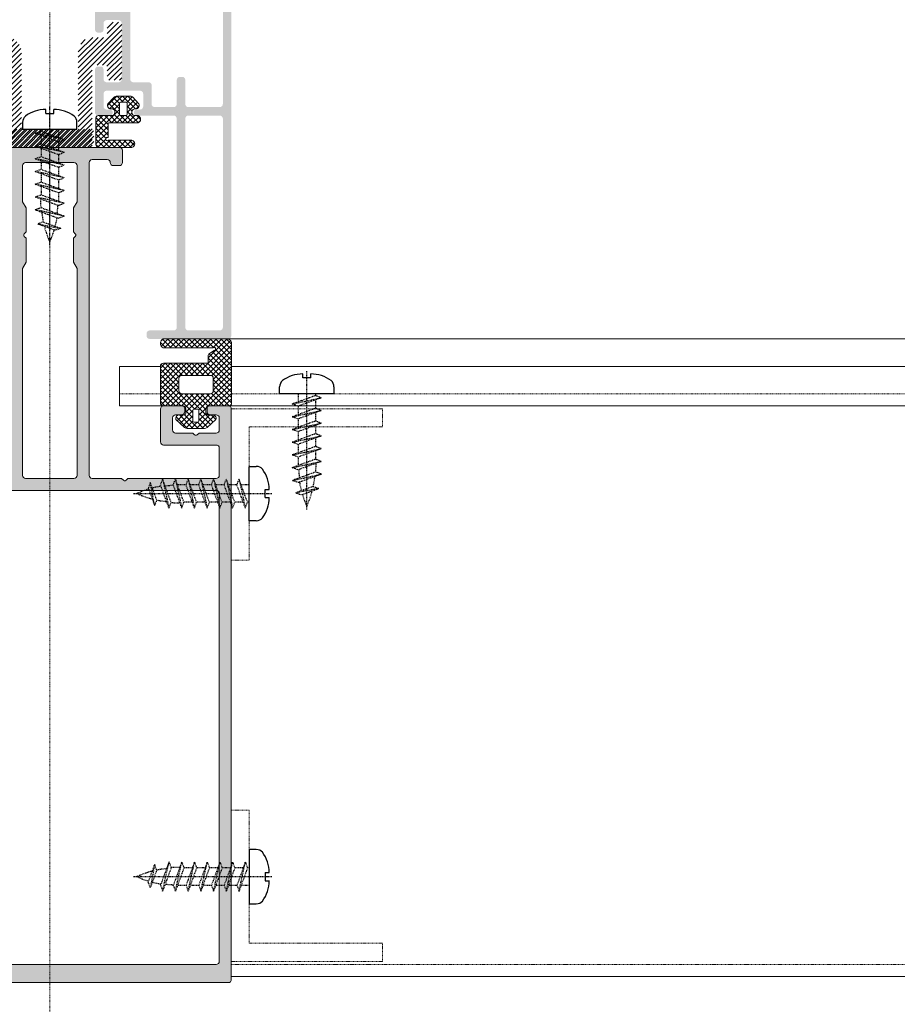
# Model space of a CAD drawing. Header units: millimetres. Extents: x -226731 to 126254, y -16359 to 60195.
# Tile 98 of 256: x -160377 to -160232, y 20775 to 20937. Entities that reach past the tile are written whole.
import ezdxf

# ---------------------------------------------------------------- set-up
doc = ezdxf.new("R2010")
doc.units = ezdxf.units.MM
doc.header["$LTSCALE"] = 0.1
doc.header["$MEASUREMENT"] = 0
doc.linetypes.add('CENTER', pattern=[2, 1.25, -0.25, 0.25, -0.25])
doc.linetypes.add('HIDDEN', pattern=[0.375, 0.25, -0.125])
for name, color, linetype, lineweight in [('01. Aluminium (Main Structure)', 6, 'Continuous', 5), ('0_CCE_ FF_SIDE WALL SPRINKLER', 6, 'Continuous', 0), ('2_Centerline', 1, 'CENTER', 15), ('3_Hatch', 8, 'Continuous', 0), ('SPRINKLER COVERAGE AREA', 1, 'Continuous', 9)]:
    doc.layers.add(name, color=color, linetype=linetype, lineweight=lineweight)
for name, color, linetype in [('CENTER LINE', 8, 'CENTER'), ('FIRE FIGHTING SERVICES', 5, 'Continuous'), ('HARDWARES', 7, 'Continuous')]:
    doc.layers.add(name, color=color, linetype=linetype)

# ---------------------------------------------------------------- blocks, each defined once
blk = doc.blocks.new('*U429')
at = {"layer": '3_Hatch'}
h = blk.add_hatch(color=8, dxfattribs=at)
h.dxf.hatch_style = 1
h.paths.add_polyline_path([(-4.22, 77.48), (-3.91, 77.79), (-3.91, 81.75), (-4.5, 82.78), (-4.5, 116.97), (-4.46, 117.16), (-4.35, 117.32), (-4.21, 117.43), (-4, 117.47), (4, 117.47), (4.19, 117.43), (4.35, 117.32), (4.46, 117.16), (4.52, 116.97), (4.52, 82.78), (3.89, 81.75), (3.89, 77.79), (4.21, 77.48), (4.3, 77.33), (4.3, 77.18), (4.21, 77.04), (3.89, 76.74), (3.89, 72.78), (4.52, 71.75), (4.52, 65.75), (4.46, 65.57), (4.35, 65.41), (4.19, 65.3), (4, 65.26), (-4, 65.26), (-4.21, 65.3), (-4.35, 65.41), (-4.46, 65.57), (-4.5, 65.75), (-4.5, 71.75), (-3.91, 72.78), (-3.91, 76.74), (-4.22, 77.04), (-4.28, 77.18), (-4.28, 77.33)], flags=16)
h.paths.add_polyline_path([(10.04, 65.44), (9.98, 65.26), (9.97, 65.08), (9.86, 64.91), (9.69, 64.8), (9.51, 64.77), (7, 64.77), (6.82, 64.8), (6.64, 64.91), (6.53, 65.08), (6.51, 65.26), (6.51, 116.97), (6.53, 117.16), (6.64, 117.32), (6.82, 117.43), (7, 117.47), (11.89, 117.47), (12.18, 117.78), (12.33, 117.87), (12.47, 117.87), (12.6, 117.78), (12.93, 117.47), (27.5, 117.47), (27.69, 117.43), (27.87, 117.32), (27.96, 117.16), (28, 116.97), (28, 112.48), (27.96, 112.27), (27.87, 112.11), (27.69, 112), (27.5, 111.96), (18.82, 111.96), (18.62, 111.93), (18.45, 111.82), (18.34, 111.65), (18.3, 111.45), (18.3, 105.98), (18.34, 105.78), (18.45, 105.6), (18.62, 105.51), (18.82, 105.47), (21.8, 105.47), (22, 105.51), (22.16, 105.6), (22.27, 105.78), (22.29, 105.98), (22.29, 106.46), (22.27, 106.66), (22.16, 106.81), (22, 106.92), (21.8, 106.97), (20.81, 106.97), (20.61, 107.01), (20.46, 107.12), (20.35, 107.26), (20.3, 107.47), (20.3, 109.46), (20.35, 109.66), (20.46, 109.81), (20.61, 109.92), (20.81, 109.97), (23.64, 109.97), (23.94, 110.28), (24.08, 110.35), (24.23, 110.35), (24.36, 110.28), (24.69, 109.97), (27.5, 109.97), (27.69, 109.92), (27.87, 109.81), (27.96, 109.66), (28, 109.46), (28, 107.47), (27.96, 107.26), (27.87, 107.12), (27.69, 107.01), (27.5, 106.97), (26.52, 106.97), (26.31, 106.92), (26.17, 106.81), (26.06, 106.66), (26, 106.46), (26, 105.98), (26.06, 105.78), (26.17, 105.6), (26.31, 105.51), (26.52, 105.47), (29.51, 105.47), (29.7, 105.51), (29.86, 105.6), (29.97, 105.78), (29.99, 105.98), (29.97, 200.47), (29.86, 200.65), (29.78, 200.7), (29.7, 200.76), (29.61, 200.77), (29.51, 200.78), (-29.51, 200.78), (-29.71, 200.76), (-29.86, 200.65), (-29.97, 200.47), (-30.01, 200.3), (-30.01, 105.98), (-29.97, 105.78), (-29.86, 105.6), (-29.71, 105.51), (-29.51, 105.47), (-26.5, 105.47), (-26.31, 105.51), (-26.15, 105.6), (-26.04, 105.78), (-26, 105.98), (-26, 106.46), (-26.04, 106.66), (-26.15, 106.81), (-26.31, 106.92), (-26.5, 106.97), (-27.52, 106.97), (-27.69, 107.01), (-27.87, 107.12), (-27.98, 107.26), (-28.01, 107.47), (-28.01, 109.46), (-27.98, 109.66), (-27.87, 109.81), (-27.69, 109.92), (-27.52, 109.97), (-24.69, 109.97), (-24.37, 110.28), (-24.25, 110.35), (-24.06, 110.35), (-23.94, 110.28), (-23.63, 109.97), (-20.81, 109.97), (-20.61, 109.92), (-20.44, 109.81), (-20.33, 109.66), (-20.3, 109.46), (-20.3, 107.47), (-20.33, 107.26), (-20.44, 107.12), (-20.61, 107.01), (-20.81, 106.97), (-21.82, 106.97), (-22.02, 106.92), (-22.16, 106.81), (-22.27, 106.66), (-22.31, 106.46), (-22.31, 105.98), (-22.27, 105.78), (-22.16, 105.6), (-22.02, 105.51), (-21.82, 105.47), (-18.8, 105.47), (-18.61, 105.51), (-18.45, 105.6), (-18.34, 105.78), (-18.3, 105.98), (-18.3, 111.45), (-18.34, 111.65), (-18.45, 111.82), (-18.61, 111.93), (-18.8, 111.96), (-27.52, 111.96), (-27.69, 112), (-27.87, 112.11), (-27.98, 112.27), (-28.01, 112.48), (-28.01, 116.97), (-27.98, 117.16), (-27.87, 117.32), (-27.69, 117.43), (-27.52, 117.47), (-12.93, 117.47), (-12.62, 117.78), (-12.49, 117.87), (-12.34, 117.87), (-12.18, 117.78), (-11.87, 117.47), (-7, 117.47), (-6.8, 117.43), (-6.66, 117.32), (-6.55, 117.16), (-6.51, 116.97), (-6.51, 65.26), (-6.55, 65.08), (-6.66, 64.91), (-6.8, 64.8), (-7, 64.77), (-9.51, 64.77), (-9.71, 64.8), (-9.86, 64.91), (-9.97, 65.08), (-10, 65.26), (-10.04, 65.44), (-10.15, 65.63), (-10.31, 65.74), (-10.5, 65.75), (-11.5, 65.75), (-11.7, 65.74), (-11.85, 65.63), (-11.96, 65.44), (-12.01, 65.26), (-12.01, 63.25), (-11.96, 63.07), (-11.85, 62.9), (-11.7, 62.79), (-11.5, 62.77), (-0.53, 62.77), (-0.2, 63.07), (-0.07, 63.14), (0.07, 63.14), (0.22, 63.07), (0.51, 62.77), (11.5, 62.77), (11.69, 62.79), (11.85, 62.9), (11.96, 63.07), (12.01, 63.25), (12.01, 65.26), (11.96, 65.44), (11.85, 65.63), (11.69, 65.74), (11.5, 65.75), (10.5, 65.75), (10.3, 65.74), (10.15, 65.63)])
h.paths.add_polyline_path([(28, 197.28), (27.96, 197.47), (27.87, 197.65), (27.69, 197.76), (27.5, 197.8), (-27.52, 197.8), (-27.69, 197.76), (-27.87, 197.65), (-27.98, 197.47), (-28.01, 197.28), (-28.01, 119.97), (-27.98, 119.77), (-27.87, 119.63), (-27.69, 119.52), (-27.52, 119.46), (27.5, 119.46), (27.69, 119.52), (27.87, 119.63), (27.96, 119.77), (28, 119.97)], flags=16)
h = blk.add_hatch(color=8, dxfattribs=at)
h.dxf.hatch_style = 1
h.paths.add_polyline_path([(-28.61, 57.99), (-28.61, 92.53), (-28.57, 92.71), (-28.46, 92.87), (-28.28, 92.98), (-28.1, 93.02), (-22.9, 93.02), (-22.7, 92.98), (-22.54, 92.87), (-22.44, 92.71), (-22.41, 92.53), (-22.41, 57.99), (-22.44, 57.83), (-22.54, 57.65), (-22.7, 57.54), (-22.9, 57.52), (-28.1, 57.52), (-28.28, 57.54), (-28.46, 57.65), (-28.57, 57.83)], flags=16)
h.paths.add_polyline_path([(-22.35, 38.09), (-22.41, 37.89), (-22.41, 33.9), (-22.44, 33.7), (-22.54, 33.54), (-22.7, 33.43), (-22.9, 33.41), (-28.1, 33.41), (-28.28, 33.43), (-28.46, 33.54), (-28.57, 33.7), (-28.61, 33.9), (-28.61, 55.6), (-28.57, 55.8), (-28.46, 55.96), (-28.28, 56.07), (-28.1, 56.11), (-22.9, 56.11), (-22.7, 56.07), (-22.54, 55.96), (-22.44, 55.8), (-22.41, 55.6), (-22.41, 51.61), (-22.35, 51.41), (-22.24, 51.26), (-22.1, 51.15), (-21.9, 51.12), (-21.49, 51.12), (-21.31, 51.15), (-21.15, 51.26), (-21.04, 51.41), (-21, 51.61), (-21, 55.6), (-20.95, 55.8), (-20.84, 55.96), (-20.69, 56.07), (-20.49, 56.11), (-17.36, 56.11), (-17.16, 56.07), (-16.98, 55.96), (-16.87, 55.8), (-16.85, 55.6), (-16.85, 52.5), (-16.81, 52.32), (-16.7, 52.16), (-16.54, 52.05), (-16.35, 52.01), (-13.79, 52.01), (-13.61, 51.96), (-13.45, 51.85), (-13.34, 51.7), (-13.3, 51.5), (-13.3, 33.9), (-13.34, 33.7), (-13.45, 33.54), (-13.61, 33.43), (-13.79, 33.41), (-20.49, 33.41), (-20.69, 33.43), (-20.84, 33.54), (-20.95, 33.7), (-21, 33.9), (-21, 37.89), (-21.04, 38.09), (-21.15, 38.26), (-21.31, 38.37), (-21.49, 38.4), (-21.9, 38.4), (-22.1, 38.37), (-22.24, 38.26)], flags=16)
h.paths.add_polyline_path([(-11.89, 36.23), (-12.2, 36.54), (-12.29, 36.66), (-12.29, 36.83), (-12.2, 36.96), (-11.89, 37.27), (-11.89, 39.59), (-11.85, 39.79), (-11.74, 39.96), (-11.58, 40.07), (-11.38, 40.09), (-9, 40.09), (-8.8, 40.07), (-8.65, 39.96), (-8.54, 39.79), (-8.49, 39.59), (-8.49, 38.99), (-8.42, 38.75), (-8.36, 38.68), (-8.31, 38.6), (-8.23, 38.57), (-8.16, 38.53), (-8.09, 38.49), (-8, 38.49), (-7.92, 38.49), (-7.85, 38.51), (-7.78, 38.55), (-7.7, 38.59), (-7.65, 38.64), (-7.59, 38.69), (-7.54, 38.77), (-7.5, 38.86), (-7.48, 38.99), (-7.48, 43.3), (-7.52, 43.49), (-7.63, 43.65), (-7.79, 43.76), (-8, 43.8), (-8.38, 43.8), (-8.58, 43.76), (-8.76, 43.65), (-8.84, 43.49), (-8.89, 43.3), (-8.89, 42.24), (-8.93, 42.06), (-9.04, 41.9), (-9.2, 41.79), (-9.38, 41.73), (-11.38, 41.73), (-11.58, 41.79), (-11.74, 41.9), (-11.85, 42.06), (-11.89, 42.24), (-11.89, 51.5), (-11.85, 51.7), (-11.74, 51.85), (-11.58, 51.96), (-11.38, 52.01), (-9.38, 52.01), (-9.2, 51.96), (-9.04, 51.85), (-8.93, 51.7), (-8.89, 51.5), (-8.89, 49.91), (-8.84, 49.71), (-8.76, 49.54), (-8.58, 49.43), (-8.38, 49.4), (-8, 49.4), (-7.79, 49.43), (-7.63, 49.54), (-7.52, 49.71), (-7.48, 49.91), (-7.48, 57.01), (-7.52, 57.21), (-7.63, 57.35), (-7.79, 57.46), (-8, 57.52), (-9.92, 57.52), (-10.12, 57.46), (-10.26, 57.35), (-10.37, 57.21), (-10.43, 57.01), (-10.37, 56.8), (-10.26, 56.66), (-10.12, 56.55), (-9.92, 56.51), (-9.38, 56.51), (-9.2, 56.46), (-9.04, 56.35), (-8.93, 56.2), (-8.89, 56), (-8.89, 53.91), (-8.93, 53.71), (-9.04, 53.55), (-9.2, 53.44), (-9.38, 53.4), (-14.95, 53.4), (-15.15, 53.44), (-15.29, 53.55), (-15.4, 53.71), (-15.44, 53.91), (-15.44, 56), (-15.4, 56.2), (-15.29, 56.35), (-15.15, 56.46), (-14.95, 56.51), (-14.36, 56.51), (-14.25, 56.55), (-14.16, 56.58), (-14.07, 56.64), (-14.01, 56.71), (-13.96, 56.79), (-13.94, 56.88), (-13.92, 56.97), (-13.92, 57.06), (-13.94, 57.13), (-13.96, 57.22), (-14.01, 57.3), (-14.07, 57.37), (-14.16, 57.43), (-14.25, 57.48), (-14.42, 57.52), (-20.49, 57.52), (-20.69, 57.54), (-20.84, 57.65), (-20.95, 57.83), (-21, 57.99), (-21, 92.53), (-20.95, 92.71), (-20.84, 92.87), (-20.69, 92.98), (-20.49, 93.02), (-16.5, 93.02), (-16.3, 93.06), (-16.15, 93.17), (-16.04, 93.35), (-15.99, 93.52), (-15.99, 93.92), (-16.04, 94.12), (-16.15, 94.28), (-16.3, 94.39), (-16.5, 94.41), (-29.51, 94.41), (-29.69, 94.39), (-29.85, 94.28), (-29.96, 94.12), (-30, 93.92), (-30, 30.48), (-29.96, 30.3), (-29.85, 30.13), (-29.69, 30.02), (-29.51, 30.01), (-29.3, 30.02), (-29.14, 30.13), (-29.05, 30.3), (-29.01, 30.48), (-29.01, 31.49), (-28.96, 31.69), (-28.85, 31.84), (-28.7, 31.95), (-28.5, 32), (-8, 32), (-7.79, 32.04), (-7.63, 32.15), (-7.52, 32.31), (-7.48, 32.49), (-7.48, 34.51), (-7.52, 34.69), (-7.63, 34.85), (-7.79, 34.96), (-8, 35), (-8.18, 34.96), (-8.34, 34.85), (-8.45, 34.69), (-8.49, 34.51), (-8.49, 33.9), (-8.54, 33.7), (-8.65, 33.54), (-8.8, 33.43), (-9, 33.41), (-11.38, 33.41), (-11.58, 33.43), (-11.74, 33.54), (-11.85, 33.7), (-11.89, 33.9)])
h = blk.add_hatch(dxfattribs=at)
h.set_pattern_fill('ANSI31', color=8, scale=5)
h.set_pattern_definition([(45, (-26191.7542, -15010.3187), (-0.441941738, 0.441941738), [])])
h.paths.add_polyline_path([(-9.5, 44.17), (-9.48, 44.32), (-9.39, 44.47), (-9.26, 44.54), (-9.11, 44.58), (-7.19, 44.58), (-7.06, 44.58), (-6.81, 44.59), (-6.57, 44.65), (-6.33, 44.72), (-6.11, 44.81), (-5.89, 44.92), (-5.69, 45.07), (-5.51, 45.22), (-5.34, 45.38), (-5.2, 45.58), (-5.05, 45.76), (-4.94, 45.98), (-4.85, 46.2), (-4.78, 46.44), (-4.72, 46.68), (-4.7, 46.94), (-4.69, 47.06), (-4.69, 59.37), (-4.67, 59.54), (-4.58, 59.66), (-4.45, 59.76), (-4.3, 59.77), (6.87, 59.77), (7.02, 59.81), (7.15, 59.9), (7.22, 60.03), (7.26, 60.19), (7.26, 62.39), (7.22, 62.53), (7.15, 62.66), (7.02, 62.75), (6.87, 62.77), (-6.61, 62.77), (-6.75, 62.75), (-6.88, 62.66), (-6.97, 62.53), (-6.99, 62.39), (-6.99, 49.57), (-7.03, 49.42), (-7.1, 49.28), (-7.25, 49.2), (-7.39, 49.17), (-9.11, 49.17), (-9.26, 49.2), (-9.39, 49.28), (-9.48, 49.42), (-9.5, 49.57), (-9.5, 51.29), (-9.51, 51.43), (-9.6, 51.56), (-9.73, 51.65), (-9.9, 51.67), (-11.49, 51.67), (-11.65, 51.65), (-11.78, 51.56), (-11.87, 51.43), (-11.89, 51.29), (-11.89, 42.45), (-11.87, 42.31), (-11.78, 42.2), (-11.65, 42.11), (-11.49, 42.07), (-9.9, 42.07), (-9.73, 42.11), (-9.6, 42.2), (-9.51, 42.31), (-9.5, 42.45)])
h = blk.add_hatch(dxfattribs=at)
h.set_pattern_fill('ANSI31', color=8, scale=5)
h.set_pattern_definition([(45, (-26191.7542, -14950.54475), (-0.441941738, 0.441941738), [])])
h.paths.add_polyline_path([(9.48, 44.32), (9.5, 44.17), (9.5, 42.45), (9.51, 42.31), (9.6, 42.2), (9.73, 42.11), (9.9, 42.07), (11.49, 42.07), (11.65, 42.11), (11.78, 42.2), (11.87, 42.31), (11.89, 42.45), (11.89, 51.29), (11.87, 51.43), (11.78, 51.56), (11.65, 51.65), (11.49, 51.67), (9.9, 51.67), (9.73, 51.65), (9.6, 51.56), (9.51, 51.43), (9.5, 51.29), (9.5, 49.57), (9.48, 49.42), (9.39, 49.28), (9.26, 49.2), (9.11, 49.17), (7.39, 49.17), (7.25, 49.2), (7.1, 49.28), (7.03, 49.42), (6.99, 49.57), (6.99, 62.39), (6.97, 62.53), (6.88, 62.66), (6.75, 62.75), (6.61, 62.77), (-6.87, 62.77), (-7.02, 62.75), (-7.15, 62.66), (-7.22, 62.53), (-7.26, 62.39), (-7.26, 60.19), (-7.22, 60.03), (-7.15, 59.9), (-7.02, 59.81), (-6.87, 59.77), (4.3, 59.77), (4.45, 59.76), (4.58, 59.66), (4.67, 59.54), (4.69, 59.37), (4.69, 47.06), (4.7, 46.94), (4.72, 46.68), (4.78, 46.44), (4.85, 46.2), (4.94, 45.98), (5.05, 45.76), (5.2, 45.58), (5.34, 45.38), (5.51, 45.22), (5.69, 45.07), (5.89, 44.92), (6.11, 44.81), (6.33, 44.72), (6.57, 44.65), (6.81, 44.59), (7.06, 44.58), (7.19, 44.58), (9.11, 44.58), (9.26, 44.54), (9.39, 44.47)])
at = {"layer": '01. Aluminium (Main Structure)', "color": 8, "linetype": 'ByBlock'}
for p, q in [((-30.01, 200.3), (-29.97, 200.47)), ((-30.01, 105.98), (-30.01, 200.3)), ((-29.97, 200.47), (-29.86, 200.65)), ((-29.86, 200.65), (-29.71, 200.76)), ((-29.71, 200.76), (-29.51, 200.78)), ((-29.51, 200.78), (29.51, 200.78)), ((-28.01, 197.28), (-27.98, 197.47)), ((-28.01, 119.97), (-28.01, 197.28)), ((-27.98, 197.47), (-27.87, 197.65)), ((-27.87, 197.65), (-27.69, 197.76)), ((-27.69, 197.76), (-27.52, 197.8)), ((-27.52, 197.8), (27.5, 197.8)), ((-27.98, 119.77), (-28.01, 119.97)), ((-27.87, 119.63), (-27.98, 119.77)), ((-27.69, 119.52), (-27.87, 119.63)), ((-27.52, 119.46), (-27.69, 119.52)), ((27.5, 119.46), (-27.52, 119.46)), ((-27.98, 117.16), (-27.87, 117.32)), ((-27.87, 117.32), (-27.69, 117.43)), ((-27.69, 117.43), (-27.52, 117.47)), ((-27.52, 117.47), (-12.93, 117.47)), ((-12.93, 117.47), (-12.62, 117.78)), ((-12.62, 117.78), (-12.49, 117.87)), ((-12.49, 117.87), (-12.34, 117.87)), ((-12.34, 117.87), (-12.18, 117.78)), ((-12.18, 117.78), (-11.87, 117.47)), ((-11.87, 117.47), (-7, 117.47)), ((-7, 117.47), (-6.8, 117.43)), ((-6.8, 117.43), (-6.66, 117.32)), ((-6.66, 117.32), (-6.55, 117.16)), ((-4.46, 117.16), (-4.35, 117.32)), ((-4.35, 117.32), (-4.21, 117.43)), ((-4.21, 117.43), (-4, 117.47)), ((-4, 117.47), (4, 117.47)), ((4, 117.47), (4.19, 117.43)), ((4.19, 117.43), (4.35, 117.32)), ((4.35, 117.32), (4.46, 117.16)), ((-28.01, 116.97), (-27.98, 117.16)), ((-28.01, 112.48), (-28.01, 116.97)), ((-6.55, 117.16), (-6.51, 116.97)), ((-6.51, 116.97), (-6.51, 65.26)), ((-4.5, 116.97), (-4.46, 117.16)), ((-4.5, 82.78), (-4.5, 116.97)), ((4.46, 117.16), (4.52, 116.97)), ((4.52, 116.97), (4.52, 82.78)), ((-27.98, 112.27), (-28.01, 112.48)), ((-27.87, 112.11), (-27.98, 112.27)), ((-27.69, 112), (-27.87, 112.11)), ((-27.52, 111.96), (-27.69, 112)), ((-18.8, 111.96), (-27.52, 111.96)), ((-18.8, 111.96), (-18.61, 111.93)), ((-18.61, 111.93), (-18.45, 111.82)), ((-18.45, 111.82), (-18.34, 111.65)), ((-18.34, 111.65), (-18.3, 111.45)), ((-18.3, 111.45), (-18.3, 105.98)), ((-28.01, 109.46), (-27.98, 109.66)), ((-28.01, 107.47), (-28.01, 109.46)), ((-27.98, 109.66), (-27.87, 109.81)), ((-27.87, 109.81), (-27.69, 109.92)), ((-27.69, 109.92), (-27.52, 109.97)), ((-27.52, 109.97), (-24.69, 109.97)), ((-24.69, 109.97), (-24.37, 110.28)), ((-24.37, 110.28), (-24.25, 110.35)), ((-24.25, 110.35), (-24.06, 110.35)), ((-24.06, 110.35), (-23.94, 110.28)), ((-23.94, 110.28), (-23.63, 109.97)), ((-23.63, 109.97), (-20.81, 109.97)), ((-20.81, 109.97), (-20.61, 109.92)), ((-20.61, 109.92), (-20.44, 109.81)), ((-20.44, 109.81), (-20.33, 109.66)), ((-20.33, 109.66), (-20.3, 109.46)), ((-20.3, 109.46), (-20.3, 107.47)), ((-27.98, 107.26), (-28.01, 107.47)), ((-20.3, 107.47), (-20.33, 107.26)), ((-29.97, 105.78), (-30.01, 105.98)), ((-29.86, 105.6), (-29.97, 105.78)), ((-27.87, 107.12), (-27.98, 107.26)), ((-27.69, 107.01), (-27.87, 107.12)), ((-27.52, 106.97), (-27.69, 107.01)), ((-26.5, 106.97), (-27.52, 106.97)), ((-26.5, 106.97), (-26.31, 106.92)), ((-26.31, 106.92), (-26.15, 106.81)), ((-26.15, 106.81), (-26.04, 106.66)), ((-26.04, 105.78), (-26.15, 105.6)), ((-26.04, 106.66), (-26, 106.46)), ((-26, 105.98), (-26.04, 105.78)), ((-26, 106.46), (-26, 105.98)), ((-22.31, 106.46), (-22.27, 106.66)), ((-22.31, 106.46), (-22.31, 105.98)), ((-22.27, 105.78), (-22.31, 105.98)), ((-22.27, 106.66), (-22.16, 106.81)), ((-22.16, 105.6), (-22.27, 105.78)), ((-22.16, 106.81), (-22.02, 106.92)), ((-22.02, 106.92), (-21.82, 106.97)), ((-20.81, 106.97), (-21.82, 106.97)), ((-20.61, 107.01), (-20.81, 106.97)), ((-20.44, 107.12), (-20.61, 107.01)), ((-20.33, 107.26), (-20.44, 107.12)), ((-18.34, 105.78), (-18.45, 105.6)), ((-18.3, 105.98), (-18.34, 105.78)), ((-29.71, 105.51), (-29.86, 105.6)), ((-29.51, 105.47), (-29.71, 105.51)), ((-26.5, 105.47), (-29.51, 105.47)), ((-26.31, 105.51), (-26.5, 105.47)), ((-26.15, 105.6), (-26.31, 105.51)), ((-22.02, 105.51), (-22.16, 105.6)), ((-21.82, 105.47), (-22.02, 105.51)), ((-18.8, 105.47), (-21.82, 105.47)), ((-18.61, 105.51), (-18.8, 105.47)), ((-18.45, 105.6), (-18.61, 105.51)), ((-3.91, 81.75), (-4.5, 82.78)), ((-3.91, 77.79), (-3.91, 81.75)), ((4.52, 82.78), (3.89, 81.75)), ((3.89, 81.75), (3.89, 77.79)), ((-4.28, 77.33), (-4.22, 77.48)), ((-4.28, 77.18), (-4.28, 77.33)), ((-4.22, 77.04), (-4.28, 77.18)), ((-4.22, 77.48), (-3.91, 77.79)), ((-3.91, 76.74), (-4.22, 77.04)), ((-3.91, 72.78), (-3.91, 76.74)), ((3.89, 77.79), (4.21, 77.48)), ((4.21, 77.04), (3.89, 76.74)), ((3.89, 76.74), (3.89, 72.78)), ((4.21, 77.48), (4.3, 77.33)), ((4.3, 77.18), (4.21, 77.04)), ((4.3, 77.33), (4.3, 77.18)), ((-4.5, 71.75), (-3.91, 72.78)), ((-4.5, 65.75), (-4.5, 71.75)), ((3.89, 72.78), (4.52, 71.75)), ((4.52, 71.75), (4.52, 65.75)), ((-12.01, 65.26), (-11.96, 65.44)), ((-12.01, 63.25), (-12.01, 65.26)), ((-11.96, 65.44), (-11.85, 65.63)), ((-11.85, 65.63), (-11.7, 65.74)), ((-11.7, 65.74), (-11.5, 65.75)), ((-11.5, 65.75), (-10.5, 65.75)), ((-10.5, 65.75), (-10.31, 65.74)), ((-10.31, 65.74), (-10.15, 65.63)), ((-10.15, 65.63), (-10.04, 65.44)), ((-10.04, 65.44), (-10, 65.26)), ((-9.97, 65.08), (-10, 65.26)), ((-6.51, 65.26), (-6.55, 65.08)), ((-4.46, 65.57), (-4.5, 65.75)), ((-4.35, 65.41), (-4.46, 65.57)), ((-4.21, 65.3), (-4.35, 65.41)), ((-4, 65.26), (-4.21, 65.3)), ((4, 65.26), (-4, 65.26)), ((4.19, 65.3), (4, 65.26)), ((4.35, 65.41), (4.19, 65.3)), ((4.46, 65.57), (4.35, 65.41)), ((4.52, 65.75), (4.46, 65.57)), ((-9.86, 64.91), (-9.97, 65.08)), ((-9.71, 64.8), (-9.86, 64.91)), ((-9.51, 64.77), (-9.71, 64.8)), ((-7, 64.77), (-9.51, 64.77)), ((-6.8, 64.8), (-7, 64.77)), ((-6.66, 64.91), (-6.8, 64.8)), ((-6.55, 65.08), (-6.66, 64.91)), ((-11.96, 63.07), (-12.01, 63.25)), ((-11.85, 62.9), (-11.96, 63.07)), ((-11.7, 62.79), (-11.85, 62.9)), ((-11.5, 62.77), (-11.7, 62.79)), ((-11.5, 62.77), (-0.53, 62.77)), ((-0.53, 62.77), (-0.2, 63.07)), ((-0.2, 63.07), (-0.07, 63.14)), ((-0.07, 63.14), (0.07, 63.14)), ((0.07, 63.14), (0.22, 63.07)), ((0.22, 63.07), (0.51, 62.77)), ((0.51, 62.77), (11.5, 62.77))]:
    blk.add_line(p, q, dxfattribs=at)
at = {"layer": '2_Centerline', "color": 8, "ltscale": 0.25}
blk.add_line((0, 230.78), (0, 0), dxfattribs=at)
at = {"layer": '3_Hatch', "color": 8}
for p, q in [((-29.99, 199.78), (-1150, 199.78)), ((-26.02, 109.07), (-27.45, 107.75)), ((-22.74, 109.2), (-25.57, 109.2)), ((-20.86, 107.75), (-22.29, 109.07)), ((-24.66, 106.2), (-24.66, 108)), ((-24.46, 108.2), (-23.86, 108.2)), ((-23.66, 108), (-23.66, 106.2)), ((-26.74, 107.02), (-26.24, 107.02)), ((-25.82, 106.5), (-25.82, 105.95)), ((-23.86, 106), (-24.46, 106)), ((-22.5, 105.95), (-22.5, 106.5)), ((-22.07, 107.02), (-21.57, 107.02)), ((-28.4, 105.47), (-1150, 105.47)), ((-30.03, 105.22), (-30.03, 94.94)), ((-26.22, 105.47), (-29.79, 105.47)), ((-18.79, 105.47), (-22.09, 105.47)), ((-11.51, 105.47), (-19.87, 105.47)), ((-18.29, 98.95), (-18.29, 104.97)), ((-11.51, 105.47), (-11.51, 98.97)), ((-27.03, 100.94), (-27.03, 102.99)), ((-26.53, 103.49), (-21.85, 103.49)), ((-21.35, 102.99), (-21.35, 100.94)), ((-21.85, 100.44), (-26.53, 100.44)), ((-30.03, 98.97), (-1150, 98.97)), ((-26.17, 97.23), (-26.17, 98.25)), ((-25.97, 98.45), (-18.79, 98.45)), ((-11.51, 98.97), (-18.29, 98.97)), ((-27.17, 96.32), (-26.4, 96.81)), ((-29.51, 94.41), (-1150, 94.41)), ((-29.46, 94.41), (-18.75, 94.41)), ((-18.75, 95.91), (-26.98, 95.91)), ((-8.14, 62.77), (-13.59, 62.77)), ((-7.64, 57.8), (-7.64, 62.27)), ((-13.59, 61.57), (-9.73, 61.57)), ((-9.64, 61), (-9.64, 58.87)), ((-9.75, 58.72), (-14.62, 58.72)), ((-14.62, 57.52), (-13.95, 57.52)), ((-12.81, 55.49), (-12.81, 57.28)), ((-12.61, 57.48), (-11.71, 57.48)), ((-11.51, 57.28), (-11.51, 55.49)), ((-10.37, 57.52), (-8.02, 57.52)), ((-14.7, 55.54), (-13.66, 54.43)), ((-13.98, 56.42), (-14.36, 56.42)), ((-10.57, 54.52), (-9.62, 55.54)), ((-9.97, 56.42), (-10.35, 56.42)), ((-13.21, 54.29), (-11.14, 54.29)), ((-11.71, 55.29), (-12.61, 55.29))]:
    blk.add_line(p, q, dxfattribs=at)
at = {"layer": '3_Hatch', "color": 8, "linetype": 'HIDDEN', "ltscale": 5}
for p, q in [((-29.99, 197.78), (-1150, 197.78)), ((-54.99, 197.28), (-29.99, 197.28)), ((-54.99, 197.28), (-54.99, 194.28)), ((-29.99, 197.28), (-29.99, 172.28)), ((-54.99, 194.28), (-32.99, 194.28)), ((-32.99, 194.28), (-32.99, 172.28)), ((-29.99, 172.28), (-32.99, 172.28)), ((-29.99, 130.97), (-32.99, 130.97)), ((-32.99, 108.97), (-32.99, 130.97)), ((-29.99, 105.97), (-29.99, 130.97)), ((-54.99, 108.97), (-32.99, 108.97)), ((-54.99, 105.97), (-54.99, 108.97)), ((-54.99, 105.97), (-29.99, 105.97)), ((-21.74, 103.48), (-26.63, 103.48)), ((-11.51, 103.48), (-18.29, 103.48))]:
    blk.add_line(p, q, dxfattribs=at)
at = {"layer": '3_Hatch', "color": 8, "linetype": 'Continuous'}
for p, q in [((-27.25, 107.08), (-25.13, 109.2)), ((-26.43, 107.02), (-24.24, 109.2)), ((-24.4, 108.2), (-25.41, 109.2)), ((-22.29, 106.97), (-24.53, 109.2)), ((-24.36, 108.2), (-23.36, 109.2)), ((-23.66, 108.02), (-22.51, 109.17)), ((-21.42, 106.99), (-23.64, 109.2)), ((-20.87, 107.31), (-22.76, 109.2)), ((-26.76, 107.01), (-27.46, 107.72)), ((-22.35, 103.49), (-27.01, 108.15)), ((-24.66, 106.68), (-26.55, 108.58)), ((-24.66, 107.57), (-26.09, 109)), ((-25.82, 106.74), (-24.66, 107.91)), ((-23.66, 107.14), (-22, 108.8)), ((-23.66, 106.25), (-21.54, 108.37)), ((-22.5, 106.29), (-23.66, 107.45)), ((-22.01, 107.02), (-21.08, 107.95)), ((-30.03, 100.77), (-24.65, 106.15)), ((-26.42, 103.49), (-23.91, 106)), ((-25.83, 105.84), (-24.66, 107.02)), ((-23.23, 103.49), (-25.82, 106.07)), ((-25.53, 103.49), (-22.5, 106.53)), ((-18.29, 100.31), (-23.98, 106)), ((-18.29, 101.2), (-23.66, 106.57)), ((-21.06, 107.08), (-20.92, 107.23)), ((-30.03, 101.65), (-26.2, 105.48)), ((-30.03, 105.19), (-29.74, 105.47)), ((-30.03, 104.3), (-28.86, 105.47)), ((-30.03, 103.42), (-27.97, 105.47)), ((-30.03, 102.54), (-27.09, 105.47)), ((-27.03, 101.98), (-30.03, 104.98)), ((-27.03, 102.86), (-29.63, 105.47)), ((-26.73, 103.45), (-28.75, 105.47)), ((-25.89, 103.49), (-27.86, 105.47)), ((-25, 103.49), (-26.98, 105.47)), ((-24.12, 103.49), (-26.13, 105.5)), ((-24.65, 103.49), (-22.42, 105.72)), ((-23.77, 103.49), (-21.79, 105.47)), ((-22.88, 103.49), (-20.9, 105.47)), ((-22, 103.49), (-20.02, 105.47)), ((-18.29, 102.08), (-21.68, 105.47)), ((-21.4, 103.21), (-19.14, 105.47)), ((-21.35, 102.38), (-18.42, 105.31)), ((-21.35, 101.49), (-18.29, 104.55)), ((-18.29, 102.96), (-20.79, 105.47)), ((-18.29, 103.85), (-19.91, 105.47)), ((-18.29, 104.73), (-19.03, 105.47)), ((-27.03, 101.1), (-30.03, 104.1)), ((-25.26, 98.45), (-30.03, 103.21)), ((-30.03, 99.88), (-27.03, 102.88)), ((-23.51, 98.45), (-18.29, 103.67)), ((-22.63, 98.45), (-18.29, 102.79)), ((-26.1, 98.4), (-30.03, 102.33)), ((-30.03, 99), (-27.03, 102)), ((-26.17, 97.59), (-30.03, 101.45)), ((-30.03, 98.12), (-27.03, 101.12)), ((-21.74, 98.45), (-18.29, 101.9)), ((-18.29, 99.43), (-21.35, 102.49)), ((-18.39, 98.64), (-21.35, 101.6)), ((-20.86, 98.45), (-18.29, 101.02)), ((-26.33, 96.87), (-30.03, 100.56)), ((-30.03, 97.23), (-26.76, 100.5)), ((-30.03, 96.35), (-25.94, 100.44)), ((-30.03, 95.47), (-25.06, 100.44)), ((-26.87, 96.52), (-30.03, 99.68)), ((-29.9, 94.71), (-24.17, 100.44)), ((-24.37, 98.45), (-26.36, 100.44)), ((-23.49, 98.45), (-25.48, 100.44)), ((-25.28, 98.45), (-23.29, 100.44)), ((-22.61, 98.45), (-24.6, 100.44)), ((-24.39, 98.45), (-22.4, 100.44)), ((-21.72, 98.45), (-23.71, 100.44)), ((-20.84, 98.45), (-22.83, 100.44)), ((-19.95, 98.45), (-21.94, 100.44)), ((-19.07, 98.45), (-21.38, 100.75)), ((-19.97, 98.45), (-18.29, 100.13)), ((-27.4, 96.17), (-30.03, 98.79)), ((-26.53, 94.41), (-30.03, 97.91)), ((-19.09, 98.45), (-18.29, 99.25)), ((-27.41, 94.41), (-30.03, 97.03)), ((-28.3, 94.41), (-30.03, 96.14)), ((-29.31, 94.41), (-26.17, 97.55)), ((-29.18, 94.41), (-30.03, 95.26)), ((-28.43, 94.41), (-26.93, 95.91)), ((-27.54, 94.41), (-26.04, 95.91)), ((-25.64, 94.41), (-27.08, 95.84)), ((-26.66, 94.41), (-25.16, 95.91)), ((-24.76, 94.41), (-26.26, 95.91)), ((-25.78, 94.41), (-24.28, 95.91)), ((-23.88, 94.41), (-25.38, 95.91)), ((-24.89, 94.41), (-23.39, 95.91)), ((-22.99, 94.41), (-24.49, 95.91)), ((-24.01, 94.41), (-22.51, 95.91)), ((-22.11, 94.41), (-23.61, 95.91)), ((-23.12, 94.41), (-21.62, 95.91)), ((-21.22, 94.41), (-22.72, 95.91)), ((-22.24, 94.41), (-20.74, 95.91)), ((-20.34, 94.41), (-21.84, 95.91)), ((-21.36, 94.41), (-19.86, 95.91)), ((-19.46, 94.41), (-20.96, 95.91)), ((-20.47, 94.41), (-18.97, 95.91)), ((-18.64, 94.48), (-20.07, 95.91)), ((-19.59, 94.41), (-18.41, 95.59)), ((-18.3, 95.02), (-19.19, 95.91)), ((-18.64, 94.47), (-18.44, 94.68)), ((-14.02, 61.97), (-13.22, 62.77)), ((-13.13, 61.57), (-14, 62.43)), ((-13.54, 61.57), (-12.34, 62.77)), ((-12.25, 61.57), (-13.45, 62.77)), ((-12.65, 61.57), (-11.45, 62.77)), ((-11.37, 61.57), (-12.57, 62.77)), ((-11.77, 61.57), (-10.57, 62.77)), ((-10.48, 61.57), (-11.68, 62.77)), ((-10.88, 61.57), (-9.68, 62.77)), ((-9.66, 61.64), (-10.8, 62.77)), ((-10, 61.57), (-8.8, 62.77)), ((-7.64, 60.5), (-9.92, 62.77)), ((-9.64, 60.17), (-7.64, 62.17)), ((-9.23, 61.46), (-7.95, 62.74)), ((-7.64, 61.38), (-9.03, 62.77)), ((-7.64, 62.26), (-8.15, 62.77)), ((-11.51, 56.53), (-7.64, 60.4)), ((-9.64, 59.28), (-7.64, 61.28)), ((-7.64, 58.73), (-9.64, 60.73)), ((-9.63, 61.06), (-9.58, 61.11)), ((-7.64, 59.61), (-9.27, 61.24)), ((-14.96, 58.38), (-14.63, 58.71)), ((-14.81, 57.64), (-13.74, 58.72)), ((-12.81, 56.83), (-14.67, 58.69)), ((-14.06, 57.52), (-12.86, 58.72)), ((-12.58, 57.48), (-13.81, 58.72)), ((-13.58, 57.11), (-11.97, 58.72)), ((-11.69, 57.48), (-12.93, 58.72)), ((-12.32, 57.48), (-11.09, 58.72)), ((-10.64, 57.31), (-12.05, 58.72)), ((-11.54, 57.38), (-10.21, 58.72)), ((-9.96, 57.52), (-11.16, 58.72)), ((-9.08, 57.52), (-10.28, 58.72)), ((-7.64, 57.84), (-9.64, 59.85)), ((-9.64, 57.52), (-7.64, 59.52)), ((-8.19, 57.52), (-9.64, 58.96)), ((-8.75, 57.52), (-7.64, 58.63)), ((-14.38, 57.52), (-15.02, 58.15)), ((-14.49, 55.31), (-12.81, 56.99)), ((-9.68, 55.47), (-11.51, 57.3)), ((-7.82, 57.57), (-7.68, 57.71)), ((-14.79, 55.9), (-14.27, 56.42)), ((-12.92, 54.29), (-14.72, 56.09)), ((-12.04, 54.29), (-14.17, 56.42)), ((-14.06, 54.86), (-12.81, 56.11)), ((-12.81, 55.95), (-13.59, 56.73)), ((-11.98, 54.29), (-9.89, 56.38)), ((-11.51, 55.64), (-10.61, 56.55)), ((-10.11, 55.01), (-11.51, 56.42)), ((-10.54, 54.56), (-11.51, 55.53)), ((-11.1, 54.29), (-9.53, 55.85)), ((-13.63, 54.41), (-12.72, 55.32)), ((-12.86, 54.29), (-11.87, 55.29)), ((-11.15, 54.29), (-12.15, 55.29))]:
    blk.add_line(p, q, dxfattribs=at)
at = {"layer": '3_Hatch', "color": 8, "linetype": 'HIDDEN'}
blk.add_line((-30.03, 103.48), (-1150, 103.48), dxfattribs=at)
at = {"layer": '3_Hatch', "color": 8}
for centre, radius, start, end in [((-25.57, 108.4), 0.8, 90, 124.0993), ((-22.74, 108.4), 0.8, 55.9007, 89.9999), ((-26.94, 107.54), 0.553, 157.0553, 290.8746), ((-24.46, 108), 0.2, 90, 180), ((-23.86, 108), 0.2, 0, 90), ((-21.37, 107.54), 0.553, 249.1253, 22.9447), ((-26.21, 106.61), 0.41, 344.7252, 94.1843), ((-26.35, 105.99), 0.533, 284.2078, 355.4538), ((-24.46, 106.2), 0.2, 180, 270), ((-23.86, 106.2), 0.2, 270, 360), ((-22.1, 106.61), 0.411, 86.1528, 194.8706), ((-21.96, 105.99), 0.533, 184.5462, 255.7922), ((-29.78, 105.22), 0.25, 93.0889, 180), ((-18.79, 104.97), 0.5, 360, 89.9978), ((-26.53, 102.99), 0.5, 90, 180), ((-21.85, 102.99), 0.5, 360, 90), ((-26.53, 100.94), 0.5, 180, 270), ((-21.85, 100.94), 0.5, 270, 360), ((-25.97, 98.25), 0.2, 90, 179.9858), ((-18.79, 98.95), 0.5, 270, 360), ((-27.17, 96.07), 0.25, 90, 319.3278), ((-26.67, 97.23), 0.5, 302.303, 360), ((-29.26, 95.19), 0.8, 197.7707, 256.141), ((-19.13, 95.16), 0.841, 296.8649, 63.1227), ((-13.43, 62.17), 0.621, 104.9483, 255.0364), ((-8.14, 62.27), 0.5, 0, 90), ((-9.51, 61.39), 0.287, 251.91, 141.365), ((-9.44, 61), 0.2, 142.9635, 180), ((-14.37, 58.12), 0.65, 112.6094, 247.3906), ((-9.84, 58.9), 0.2, 296.026, 352.9298), ((-14.08, 56.93), 0.527, 280.8396, 6.0555), ((-14.25, 56.88), 0.703, 9.1535, 65.3518), ((-12.61, 57.28), 0.2, 90, 179.995), ((-11.71, 57.28), 0.2, 360, 89.9951), ((-10.08, 56.88), 0.703, 114.6482, 170.8465), ((-10.25, 56.93), 0.527, 173.9445, 259.1604), ((-8.01, 57.91), 0.389, 269.4612, 344.3452), ((-14.27, 55.83), 0.524, 170.5977, 213.7552), ((-14.1, 55.76), 0.703, 111.438, 167.6363), ((-12.61, 55.49), 0.2, 180, 269.9949), ((-11.71, 55.49), 0.2, 270, 359.9952), ((-10.23, 55.76), 0.703, 12.3637, 68.562), ((-10.06, 55.83), 0.524, 326.2448, 9.4023), ((-13.21, 55.09), 0.8, 235.9007, 269.9987), ((-11.13, 55.06), 0.769, 269.0106, 315.7355)]:
    blk.add_arc(centre, radius, start, end, dxfattribs=at)
at = {"layer": 'CENTER LINE', "color": 8, "linetype": 'CENTER'}
for p, q in [((-13.86, 183.28), (-36.76, 183.28)), ((-42.49, 122.61), (-42.49, 99.71)), ((-13.86, 119.97), (-36.76, 119.97)), ((0, 78.9), (0, 56))]:
    blk.add_line(p, q, dxfattribs=at)
at = {"layer": 'HARDWARES', "color": 8, "linetype": 'Continuous'}
for p, q in [((-32.99, 187.77), (-34.14, 187.77)), ((-32.99, 178.8), (-32.99, 187.77)), ((-35.6, 183.95), (-36.26, 183.95)), ((-35.6, 182.62), (-35.6, 183.95)), ((-35.6, 182.62), (-36.26, 182.62)), ((-34.14, 178.8), (-32.99, 178.8)), ((-34.14, 124.46), (-32.99, 124.46)), ((-32.99, 124.46), (-32.99, 115.48)), ((-35.6, 120.63), (-36.26, 120.63)), ((-35.6, 120.63), (-35.6, 119.31)), ((-35.6, 119.31), (-36.26, 119.31)), ((-32.99, 115.48), (-34.14, 115.48)), ((-46.98, 103.48), (-38, 103.48)), ((-46.98, 102.33), (-46.98, 103.48)), ((-38, 103.48), (-38, 102.33)), ((-43.15, 100.87), (-43.15, 100.21)), ((-43.15, 100.87), (-41.83, 100.87)), ((-41.83, 100.87), (-41.83, 100.21)), ((-4.49, 59.77), (-4.49, 58.62)), ((4.49, 59.77), (-4.49, 59.77)), ((4.49, 58.62), (4.49, 59.77)), ((0.66, 57.16), (-0.66, 57.16)), ((-0.66, 57.16), (-0.66, 56.5)), ((0.66, 57.16), (0.66, 56.5))]:
    blk.add_line(p, q, dxfattribs=at)
at = {"layer": 'HARDWARES', "color": 8}
for p, q in [((-32.99, 178.8), (-32.99, 187.77)), ((-33.81, 178.8), (-32.99, 178.8)), ((-33.81, 124.46), (-32.99, 124.46)), ((-32.99, 124.46), (-32.99, 115.48)), ((-46.98, 103.48), (-38, 103.48)), ((-46.98, 102.66), (-46.98, 103.48)), ((4.49, 59.77), (-4.49, 59.77)), ((4.49, 58.96), (4.49, 59.77))]:
    blk.add_line(p, q, dxfattribs=at)
at = {"layer": 'HARDWARES', "color": 8, "linetype": 'HIDDEN'}
for p, q in [((-30.94, 184.72), (-29.53, 184.72)), ((-28.83, 184.72), (-27.43, 184.72)), ((-26.73, 184.72), (-25.33, 184.72)), ((-24.63, 184.72), (-23.23, 184.72)), ((-22.53, 184.72), (-21.12, 184.72)), ((-17.68, 182.21), (-16.62, 185.1)), ((-17.34, 181.3), (-16.62, 185.1)), ((-16.29, 184.19), (-17.34, 181.3)), ((-16.62, 185.1), (-16.29, 184.19)), ((-32.99, 181.84), (-32.68, 181.84)), ((-31.98, 181.84), (-30.58, 181.84)), ((-29.88, 181.84), (-28.48, 181.84)), ((-27.78, 181.84), (-26.38, 181.84)), ((-25.68, 181.84), (-24.27, 181.84)), ((-23.58, 181.84), (-22.17, 181.84)), ((-17.68, 182.21), (-17.34, 181.3)), ((-32.99, 121.41), (-32.68, 121.41)), ((-31.98, 121.41), (-30.58, 121.41)), ((-29.88, 121.41), (-28.48, 121.41)), ((-27.78, 121.41), (-26.38, 121.41)), ((-25.68, 121.41), (-24.27, 121.41)), ((-23.58, 121.41), (-22.17, 121.41)), ((-17.68, 121.05), (-17.34, 121.96)), ((-17.68, 121.05), (-16.62, 118.16)), ((-16.29, 119.07), (-17.34, 121.96)), ((-17.34, 121.96), (-16.62, 118.16)), ((-41.59, 120.18), (-44.48, 119.13)), ((-44.48, 119.13), (-40.68, 119.85)), ((-43.57, 118.79), (-44.48, 119.13)), ((-43.57, 118.79), (-40.68, 119.85)), ((-40.68, 119.85), (-41.59, 120.18)), ((-16.62, 118.16), (-16.29, 119.07)), ((-30.94, 118.53), (-29.53, 118.53)), ((-28.83, 118.53), (-27.43, 118.53)), ((-26.73, 118.53), (-25.33, 118.53)), ((-24.63, 118.53), (-23.23, 118.53)), ((-22.53, 118.53), (-21.12, 118.53)), ((-43.93, 112.89), (-43.93, 114.3)), ((-41.05, 113.94), (-41.05, 115.35)), ((-41.05, 111.84), (-41.05, 113.24)), ((-43.93, 110.79), (-43.93, 112.2)), ((-41.05, 109.74), (-41.05, 111.14)), ((-43.93, 108.69), (-43.93, 110.09)), ((-41.05, 107.64), (-41.05, 109.04)), ((-43.93, 106.59), (-43.93, 107.99)), ((-43.93, 104.49), (-43.93, 105.89)), ((-41.05, 105.53), (-41.05, 106.94)), ((-43.93, 103.48), (-43.93, 103.79)), ((-1.81, 76.14), (-0.9, 76.47)), ((1.08, 75.09), (-1.81, 76.14)), ((1.99, 75.42), (-1.81, 76.14)), ((-0.9, 76.47), (1.99, 75.42)), ((1.08, 75.09), (1.99, 75.42)), ((-1.44, 70.24), (-1.44, 71.64)), ((1.44, 69.19), (1.44, 70.59)), ((-1.44, 68.13), (-1.44, 69.54)), ((1.44, 67.09), (1.44, 68.49)), ((-1.44, 66.03), (-1.44, 67.44)), ((-1.44, 63.93), (-1.44, 65.33)), ((1.44, 64.98), (1.44, 66.39)), ((1.44, 62.88), (1.44, 64.28)), ((-1.44, 61.83), (-1.44, 63.23)), ((1.44, 60.78), (1.44, 62.18)), ((1.44, 59.77), (1.44, 60.08))]:
    blk.add_line(p, q, dxfattribs=at)
for points in [[(-32.33, 180.88), (-32.68, 181.84), (-31.29, 185.68), (-32.33, 180.88), (-30.94, 184.72), (-31.29, 185.68)], [(-30.23, 180.88), (-30.58, 181.84), (-29.18, 185.68), (-30.23, 180.88), (-28.83, 184.72), (-29.18, 185.68)], [(-28.13, 180.88), (-28.48, 181.84), (-27.08, 185.68), (-28.13, 180.88), (-26.73, 184.72), (-27.08, 185.68)], [(-26.03, 180.88), (-26.38, 181.84), (-24.98, 185.68), (-26.03, 180.88), (-24.63, 184.72), (-24.98, 185.68)], [(-23.92, 180.88), (-24.27, 181.84), (-22.88, 185.68), (-23.92, 180.88), (-22.53, 184.72), (-22.88, 185.68)], [(-21.82, 180.88), (-22.17, 181.84), (-20.77, 185.68), (-21.82, 180.88), (-20.42, 184.72), (-20.77, 185.68)], [(-19.71, 180.86), (-20.06, 181.82), (-18.66, 185.66), (-19.71, 180.86), (-18.31, 184.7), (-18.66, 185.66)], [(-32.99, 184.72), (-31.64, 184.72)], [(-32.33, 122.37), (-32.68, 121.41), (-31.29, 117.57), (-32.33, 122.37), (-30.94, 118.53), (-31.29, 117.57)], [(-30.23, 122.37), (-30.58, 121.41), (-29.18, 117.57), (-30.23, 122.37), (-28.83, 118.53), (-29.18, 117.57)], [(-28.13, 122.37), (-28.48, 121.41), (-27.08, 117.57), (-28.13, 122.37), (-26.73, 118.53), (-27.08, 117.57)], [(-26.03, 122.37), (-26.38, 121.41), (-24.98, 117.57), (-26.03, 122.37), (-24.63, 118.53), (-24.98, 117.57)], [(-23.92, 122.37), (-24.27, 121.41), (-22.88, 117.57), (-23.92, 122.37), (-22.53, 118.53), (-22.88, 117.57)], [(-21.82, 122.37), (-22.17, 121.41), (-20.77, 117.57), (-21.82, 122.37), (-20.42, 118.53), (-20.77, 117.57)], [(-19.71, 122.4), (-20.06, 121.44), (-18.66, 117.6), (-19.71, 122.4), (-18.31, 118.56), (-18.66, 117.6)], [(-44.92, 116.76), (-43.96, 116.41), (-40.12, 117.81), (-44.92, 116.76), (-41.08, 118.16), (-40.12, 117.81)], [(-32.99, 118.53), (-31.64, 118.53)], [(-44.89, 114.65), (-43.93, 114.3), (-40.09, 115.7), (-44.89, 114.65), (-41.05, 116.05), (-40.09, 115.7)], [(-44.89, 112.55), (-43.93, 112.2), (-40.09, 113.59), (-44.89, 112.55), (-41.05, 113.94), (-40.09, 113.59)], [(-44.89, 110.44), (-43.93, 110.09), (-40.09, 111.49), (-44.89, 110.44), (-41.05, 111.84), (-40.09, 111.49)], [(-44.89, 108.34), (-43.93, 107.99), (-40.09, 109.39), (-44.89, 108.34), (-41.05, 109.74), (-40.09, 109.39)], [(-44.89, 106.24), (-43.93, 105.89), (-40.09, 107.29), (-44.89, 106.24), (-41.05, 107.64), (-40.09, 107.29)], [(-44.89, 104.14), (-43.93, 103.79), (-40.09, 105.18), (-44.89, 104.14), (-41.05, 105.53), (-40.09, 105.18)], [(-41.05, 103.48), (-41.05, 104.83)], [(2.43, 73.06), (1.47, 72.71), (-2.37, 74.11), (2.43, 73.06), (-1.41, 74.45), (-2.37, 74.11)], [(2.4, 70.95), (1.44, 70.6), (-2.4, 71.99), (2.4, 70.95), (-1.44, 72.34), (-2.4, 71.99)], [(2.4, 68.84), (1.44, 68.49), (-2.4, 69.89), (2.4, 68.84), (-1.44, 70.24), (-2.4, 69.89)], [(2.4, 66.74), (1.44, 66.39), (-2.4, 67.78), (2.4, 66.74), (-1.44, 68.13), (-2.4, 67.78)], [(2.4, 64.63), (1.44, 64.28), (-2.4, 65.68), (2.4, 64.63), (-1.44, 66.03), (-2.4, 65.68)], [(2.4, 62.53), (1.44, 62.18), (-2.4, 63.58), (2.4, 62.53), (-1.44, 63.93), (-2.4, 63.58)], [(2.4, 60.43), (1.44, 60.08), (-2.4, 61.48), (2.4, 60.43), (-1.44, 61.83), (-2.4, 61.48)], [(-1.44, 59.77), (-1.44, 61.13)]]:
    blk.add_lwpolyline(points, dxfattribs=at)
at = {"layer": 'HARDWARES', "color": 8, "linetype": 'Continuous'}
for centre, radius, start, end in [((-30.69, 183.99), 5.57, 143.3662, 180.4593), ((-34.14, 186.4), 1.37, 90, 138.2624), ((-30.69, 182.58), 5.57, 179.5407, 216.6338), ((-34.14, 180.17), 1.37, 221.7376, 270), ((-30.69, 120.68), 5.57, 143.3662, 180.4593), ((-34.14, 123.09), 1.37, 90, 138.2624), ((-30.69, 119.27), 5.57, 179.5407, 216.6338), ((-34.14, 116.85), 1.37, 221.7376, 270), ((-45.61, 102.33), 1.37, 180, 228.2624), ((-43.2, 105.78), 5.57, 233.3662, 270.4593), ((-41.78, 105.78), 5.57, 269.5407, 306.6338), ((-39.37, 102.33), 1.37, 311.7376, 0), ((-3.12, 58.62), 1.37, 180, 228.2624), ((3.12, 58.62), 1.37, 311.7376, 0), ((-0.71, 62.07), 5.57, 233.3662, 270.4593), ((0.71, 62.07), 5.57, 269.5407, 306.6338)]:
    blk.add_arc(centre, radius, start, end, dxfattribs=at)
at = {"layer": 'HARDWARES', "color": 8, "linetype": 'HIDDEN'}
for centre, start, end in [((-21.19, 167.85), 82.7074, 87.492), ((-21.18, 167.94), 75.4378, 80.4205), ((-21.18, 167.94), 66.0565, 73.3069), ((-21.18, 198.63), 284.5757, 293.9435), ((-21.19, 198.55), 268.9416, 273.9039), ((-21.18, 198.63), 276.3185, 282.0332), ((-27.14, 115.29), 156.0565, 165.4243), ((-57.84, 115.29), 16.6931, 23.9435), ((-21.19, 104.71), 86.0961, 91.0584), ((-21.18, 104.62), 77.9668, 83.6815), ((-21.18, 104.62), 66.0565, 75.4243), ((-27.14, 115.29), 167.9668, 173.6815), ((-57.84, 115.29), 9.5795, 14.5622), ((-21.18, 135.32), 279.5795, 284.5622), ((-21.18, 135.32), 286.6931, 293.9435), ((-57.92, 115.28), 2.508, 7.2926), ((-21.19, 135.41), 272.508, 277.2926), ((-27.23, 115.28), 176.0961, 181.0584), ((15.35, 71.59), 156.0565, 163.3069), ((-15.35, 71.59), 14.5757, 23.9435), ((15.35, 71.59), 165.4378, 170.4205), ((-15.35, 71.59), 6.3185, 12.0332), ((15.43, 71.57), 172.7074, 177.492), ((-15.26, 71.57), 358.9416, 3.9039)]:
    blk.add_arc(centre, 16.79, start, end, dxfattribs=at)
blk = doc.blocks.new('A$C2AD535C3')
at = {"layer": 'SPRINKLER COVERAGE AREA', "color": 1}
blk.add_circle((0, 0), 2500, dxfattribs=at)
blk = doc.blocks.new('G$C3584CA52')
at = {"layer": '0_CCE_ FF_SIDE WALL SPRINKLER', "color": 240, "xscale": -0.6, "yscale": 0.6, "zscale": 0.6}
blk.add_blockref('A$C2AD535C3', (2995.19, -1500), dxfattribs=at)

msp = doc.modelspace()

# ---------------------------------------------------------------- block references
at = {"layer": '3_Hatch', "color": 8, "rotation": 179.9999999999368}
msp.add_blockref('*U429', (-160371.95, 20978.95), dxfattribs=at)
at = {"layer": 'FIRE FIGHTING SERVICES'}
msp.add_blockref('G$C3584CA52', (-163018.33, 21220.5), dxfattribs=at)

doc.saveas('drawing.dxf')
